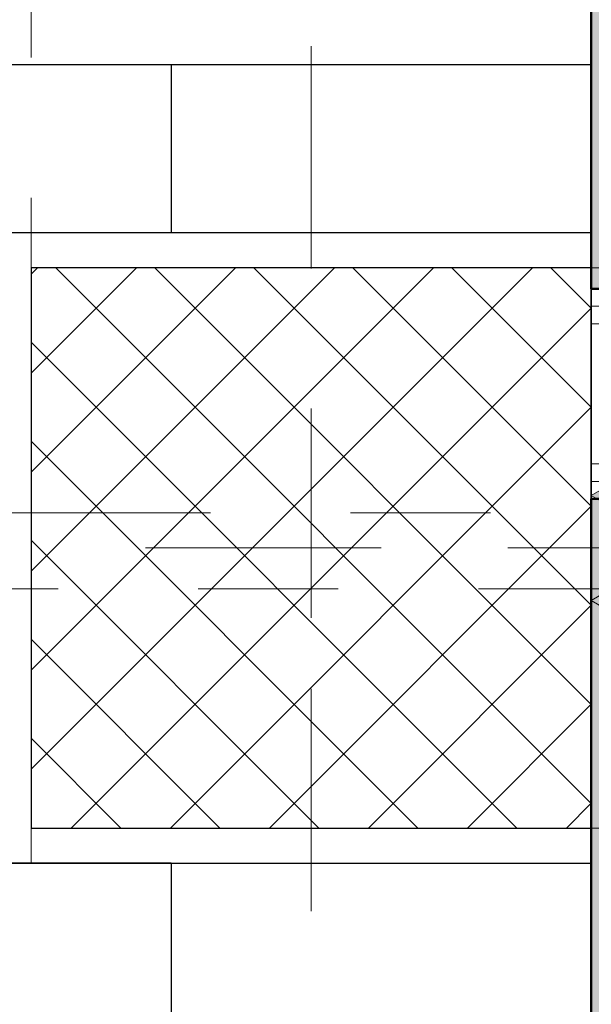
# Model space of a CAD drawing. Header units: metres. Extents: x -180 to 4, y -49 to 6.
# Tile 89 of 256: x -175.629 to -175.221, y -12.023 to -11.32. Entities that reach past the tile are written whole.
import ezdxf

# ---------------------------------------------------------------- set-up
doc = ezdxf.new("R2010")
doc.units = ezdxf.units.M
doc.header["$LTSCALE"] = 0.05
doc.header["$PDMODE"] = 1
doc.header["$PDSIZE"] = -2
for name, pattern in [('ISO-10 Strichpunktlinie', [4.699, 3.048, -0.762, 0.127, -0.762]), ('Linienart-20', [2.116531, 1.058062, -1.058469]), ('Linienart-53', [5.291531, 3.175, -1.058062, 0.352704, -0.705764])]:
    doc.linetypes.add(name, pattern=pattern)
doc.layers.get('0').update_dxf_attribs({"lineweight": 25})
for name, color, linetype, lineweight, true_color in [('00 -Bauelemente -Dämmung innen', 7, 'Continuous', 9, 0xff7fe6), ('00 -Bauelemente -Gipskarton', 7, 'Continuous', 9, 0xff7fe6), ('30 -33 Aussenwände- 3 Aussenstützen', 7, 'Continuous', 50, 0x0000dd), ('30 -33 Aussenwände- 7 Fassade_ Elemente', 7, 'Continuous', 9, 0x00aacc), ('30 -34 Innenwände- 2 nichttragend', 7, 'Continuous', 18, 0xff7fe6), ('30 -35 Decken- 1 Konstruktion-Träger- Stahlbeton', 7, 'Continuous', 13, 0x33aa00), ('70 -72 Beschriftung- 1 Beschriftung allgemein', 7, 'Continuous', 9, 0xff6633), ('70 -72 Beschriftung- 2 Beschriftung Bauteile', 7, 'Continuous', 9, 0x9999ff), ('70 -72 Beschriftung- 7 Detailverweise Linie', 7, 'Continuous', 9, 0x00dd00), ('70 -75 Raumstempel- 1 Raumstempel', 1, 'Continuous', 50, 0xff0000), ('70 -76 Bemaßung- 2 Allgemein', 7, 'Continuous', 5, 0x6666cc)]:
    doc.layers.add(name, color=color, linetype=linetype, lineweight=lineweight, true_color=true_color)
doc.layers.add('70 -71 Achsen- 1 Gebäudeachsen', color=7, linetype='Linienart-53', lineweight=18)
doc.layers.add('Keine', color=7, linetype='Continuous', lineweight=9)
doc.styles.add('Arial', font='arial.ttf')
doc.dimstyles.new('k+k 1_50', dxfattribs={"dimtxt": 0.100689, "dimasz": 0.05302, "dimexe": 0.05, "dimexo": 0.15, "dimgap": 0.01, "dimtad": 1, "dimdec": 3, "dimtxsty": 'Arial', "dimblk": 'VW_SLASH', "dimblk1": 'VW_SLASH', "dimblk2": 'VW_SLASH', "dimcen": 0, "dimdle": 0.05, "dimadec": 3, "dimazin": 0, "dimtfac": 0.75, "dimtdec": 3, "dimtix": 1, "dimtmove": 0, "dimatfit": 0, "dimldrblk": 'VW_SLASH-1', "dimfxl": 0.125, "dimfxlon": 1, "dimfrac": 2, "dimtolj": 1, "dimarcsym": 0})
doc.dimstyles.new('k+k_klein', dxfattribs={"dimtxt": 0.100689, "dimasz": 0.05302, "dimexe": 0.05, "dimexo": 0.15, "dimgap": 0.005, "dimtad": 1, "dimdec": 3, "dimtxsty": 'Arial', "dimblk": 'VW_SLASH-2', "dimblk1": 'VW_SLASH-2', "dimblk2": 'VW_SLASH-2', "dimcen": 0, "dimdle": 0.025, "dimadec": 3, "dimazin": 0, "dimtfac": 0.75, "dimtdec": 3, "dimtix": 1, "dimtmove": 0, "dimatfit": 0, "dimldrblk": 'VW_FILLEDARROW', "dimfxl": 0.1, "dimfxlon": 1, "dimfrac": 2, "dimtolj": 1, "dimarcsym": 0})

# ---------------------------------------------------------------- blocks, each defined once
blk = doc.blocks.new('Gruppe-6190')
at = {"color": 255}
blk.add_wipeout([(-176.018, -11.69704), (-176.018, -19.94704), (-175.221, -19.94704), (-175.221, -11.69704)], dxfattribs=at).dxf.layer = '30 -33 Aussenwände- 7 Fassade_ Elemente'
at = {"layer": '30 -33 Aussenwände- 7 Fassade_ Elemente'}
for p, q in [((-175.421, -11.74704), (-175.421, -11.64704)), ((-175.471, -11.69704), (-175.371, -11.69704))]:
    blk.add_line(p, q, dxfattribs=at)
at = {"color": 255}
blk.add_wipeout([(-175.776, -11.92204), (-175.221, -11.92204), (-175.221, -19.72204), (-175.776, -19.72204), (-175.776, -19.87704), (-176.018, -19.87704), (-176.018, -11.76704), (-175.776, -11.76704)], dxfattribs=at).dxf.layer = '30 -33 Aussenwände- 7 Fassade_ Elemente'
at = {"layer": '30 -33 Aussenwände- 7 Fassade_ Elemente', "flags": 128}
blk.add_lwpolyline([(-175.776, -11.92204), (-175.221, -11.92204), (-175.221, -19.72204), (-175.776, -19.72204), (-175.776, -19.87704), (-176.018, -19.87704), (-176.018, -11.76704), (-175.776, -11.76704)], close=True, dxfattribs=at)
at = {"color": 255, "lineweight": 25}
blk.add_wipeout([(-175.221, -11.92204), (-175.221, -12.04204), (-175.521, -12.04204), (-175.521, -11.92204)], dxfattribs=at).dxf.layer = '30 -33 Aussenwände- 7 Fassade_ Elemente'
at = {"layer": '30 -33 Aussenwände- 7 Fassade_ Elemente', "lineweight": 25, "flags": 128}
blk.add_lwpolyline([(-175.221, -11.92204), (-175.221, -12.04204), (-175.521, -12.04204), (-175.521, -11.92204)], close=True, dxfattribs=at)
at = {"color": 255, "lineweight": 25}
blk.add_wipeout([(-175.811, -12.08704), (-175.776, -12.08704), (-175.776, -12.04204), (-175.521, -12.04204), (-175.521, -11.92204), (-175.811, -11.92204)], dxfattribs=at).dxf.layer = '30 -33 Aussenwände- 7 Fassade_ Elemente'
at = {"layer": '30 -33 Aussenwände- 7 Fassade_ Elemente', "lineweight": 25, "flags": 128}
blk.add_lwpolyline([(-175.811, -12.08704), (-175.776, -12.08704), (-175.776, -12.04204), (-175.521, -12.04204), (-175.521, -11.92204), (-175.811, -11.92204)], close=True, dxfattribs=at)
blk = doc.blocks.new('Gruppe-6203')
at = {"color": 255, "linetype": 'Continuous', "lineweight": 9, "transparency": 33554687}
blk.add_wipeout([(-0.5725, 0.035), (-0.5725, -0.225), (0.5725, -0.225), (0.5725, 0.035)], dxfattribs=at).dxf.layer = '30 -33 Aussenwände- 7 Fassade_ Elemente'
at = {"layer": '30 -33 Aussenwände- 7 Fassade_ Elemente', "color": 7, "linetype": 'Continuous', "lineweight": 9, "transparency": 33554687, "flags": 128}
blk.add_lwpolyline([(-0.5725, 0.035), (-0.5725, -0.225), (0.5725, -0.225), (0.5725, 0.035)], dxfattribs=at)
blk = doc.blocks.new('Gruppe-6208')
at = {"layer": '30 -33 Aussenwände- 7 Fassade_ Elemente', "color": 7, "transparency": 33554687}
blk.add_blockref('Gruppe-6203', (0, 0), dxfattribs=at)
blk = doc.blocks.new('Fenster (2D)-262')
at = {"layer": '30 -33 Aussenwände- 7 Fassade_ Elemente', "color": 7, "transparency": 33554687}
blk.add_blockref('Gruppe-6208', (0, 0), dxfattribs=at)
at = {"layer": '30 -33 Aussenwände- 7 Fassade_ Elemente', "color": 0, "flags": 1}
for tag in ['instanceID', 'IFC_UUID']:
    blk.add_attdef(tag, (-175.876, -11.34204), '', height=0.00018, dxfattribs=at)
blk = doc.blocks.new('Gruppe-6240')
at = {"layer": '30 -33 Aussenwände- 7 Fassade_ Elemente', "rotation": 90}
blk.add_blockref('Fenster (2D)-262', (-175.651, -10.76954), dxfattribs=at)
at = {"color": 255}
blk.add_wipeout([(-176.018, -11.69704), (-176.018, -8.69704), (-175.221, -8.69704), (-175.221, -11.69704)], dxfattribs=at).dxf.layer = '30 -33 Aussenwände- 7 Fassade_ Elemente'
at = {"layer": '30 -33 Aussenwände- 7 Fassade_ Elemente'}
for p, q in [((-175.421, -11.64704), (-175.421, -11.74704)), ((-175.471, -11.69704), (-175.371, -11.69704))]:
    blk.add_line(p, q, dxfattribs=at)
at = {"color": 255}
blk.add_wipeout([(-175.776, -11.47204), (-175.221, -11.47204), (-175.221, -8.92204), (-175.776, -8.92204), (-175.776, -8.76704), (-176.018, -8.76704), (-176.018, -11.62704), (-175.776, -11.62704)], dxfattribs=at).dxf.layer = '30 -33 Aussenwände- 7 Fassade_ Elemente'
at = {"layer": '30 -33 Aussenwände- 7 Fassade_ Elemente', "flags": 128}
blk.add_lwpolyline([(-175.776, -11.47204), (-175.221, -11.47204), (-175.221, -8.92204), (-175.776, -8.92204), (-175.776, -8.76704), (-176.018, -8.76704), (-176.018, -11.62704), (-175.776, -11.62704)], close=True, dxfattribs=at)
at = {"color": 255, "lineweight": 25}
blk.add_wipeout([(-175.521, -11.47204), (-175.521, -11.35204), (-175.221, -11.35204), (-175.221, -11.47204)], dxfattribs=at).dxf.layer = '30 -33 Aussenwände- 7 Fassade_ Elemente'
at = {"layer": '30 -33 Aussenwände- 7 Fassade_ Elemente', "lineweight": 25, "flags": 128}
blk.add_lwpolyline([(-175.521, -11.47204), (-175.521, -11.35204), (-175.221, -11.35204), (-175.221, -11.47204)], close=True, dxfattribs=at)
at = {"color": 255, "lineweight": 25}
blk.add_wipeout([(-175.811, -11.30704), (-175.776, -11.30704), (-175.776, -11.35204), (-175.521, -11.35204), (-175.521, -11.47204), (-175.811, -11.47204)], dxfattribs=at).dxf.layer = '30 -33 Aussenwände- 7 Fassade_ Elemente'
at = {"layer": '30 -33 Aussenwände- 7 Fassade_ Elemente', "lineweight": 25, "flags": 128}
blk.add_lwpolyline([(-175.811, -11.30704), (-175.776, -11.30704), (-175.776, -11.35204), (-175.521, -11.35204), (-175.521, -11.47204), (-175.811, -11.47204)], close=True, dxfattribs=at)
blk = doc.blocks.new('Gruppe-9713')
at = {"layer": '30 -35 Decken- 1 Konstruktion-Träger- Stahlbeton', "color": 7, "linetype": 'Linienart-20', "lineweight": 13, "transparency": 33554687}
for p, q in [((-175.621, -11.89704), (-175.621, -30.99704)), ((-175.221, -11.89704), (-175.221, -30.99704))]:
    blk.add_line(p, q, dxfattribs=at)
at = {"layer": '30 -35 Decken- 1 Konstruktion-Träger- Stahlbeton', "color": 7, "linetype": 'Continuous', "lineweight": 35, "transparency": 33554687, "flags": 128}
blk.add_lwpolyline([(-175.221, -11.89704), (-175.621, -11.89704)], dxfattribs=at)
at = {"layer": '30 -35 Decken- 1 Konstruktion-Träger- Stahlbeton', "color": 0, "flags": 1}
for tag in ['instanceID', 'IFC_UUID']:
    blk.add_attdef(tag, (-175.621, -30.99704), '', height=0.00018, dxfattribs=at)
blk = doc.blocks.new('Gruppe-9729')
at = {"layer": '30 -35 Decken- 1 Konstruktion-Träger- Stahlbeton', "color": 7, "linetype": 'Linienart-20', "lineweight": 13, "transparency": 33554687}
for p, q in [((-175.621, -0.64704), (-175.621, -11.89704)), ((-175.221, -0.64704), (-175.221, -11.89704))]:
    blk.add_line(p, q, dxfattribs=at)
at = {"layer": '30 -35 Decken- 1 Konstruktion-Träger- Stahlbeton', "color": 7, "linetype": 'Continuous', "lineweight": 35, "transparency": 33554687, "flags": 128}
blk.add_lwpolyline([(-175.221, -11.89704), (-175.621, -11.89704)], dxfattribs=at)
at = {"layer": '30 -35 Decken- 1 Konstruktion-Träger- Stahlbeton', "color": 0, "flags": 1}
for tag in ['instanceID', 'IFC_UUID']:
    blk.add_attdef(tag, (-175.621, -11.89704), '', height=0.00018, dxfattribs=at)
blk = doc.blocks.new('Gruppe-9736')
at = {"layer": '30 -35 Decken- 1 Konstruktion-Träger- Stahlbeton', "color": 7, "linetype": 'Linienart-20', "lineweight": 13, "transparency": 33554687}
for p, q in [((-175.221, -11.49704), (-160.421, -11.49704)), ((-175.221, -11.89704), (-160.421, -11.89704))]:
    blk.add_line(p, q, dxfattribs=at)
at = {"layer": '30 -35 Decken- 1 Konstruktion-Träger- Stahlbeton', "color": 7, "linetype": 'Continuous', "lineweight": 35, "transparency": 33554687, "flags": 128}
blk.add_lwpolyline([(-175.221, -11.49704), (-175.221, -11.89704)], dxfattribs=at)
at = {"layer": '30 -35 Decken- 1 Konstruktion-Träger- Stahlbeton', "color": 0, "flags": 1}
for tag in ['instanceID', 'IFC_UUID']:
    blk.add_attdef(tag, (-175.221, -11.89704), '', height=0.00018, dxfattribs=at)
blk = doc.blocks.new('Gruppe-11201')
at = {"layer": '30 -33 Aussenwände- 3 Aussenstützen', "linetype": 'Continuous', "lineweight": 9, "transparency": 33554687}
for p, q in [((-175.421, -11.64704), (-175.421, -11.74704)), ((-175.471, -11.69704), (-175.371, -11.69704))]:
    blk.add_line(p, q, dxfattribs=at)
blk = doc.blocks.new('Gruppe-11202')
at = {"color": 255, "lineweight": 25, "transparency": 33554687}
blk.add_wipeout([(-175.221, -11.49704), (-175.621, -11.49704), (-175.621, -11.89704), (-175.221, -11.89704)], dxfattribs=at).dxf.layer = '30 -33 Aussenwände- 3 Aussenstützen'
at = {"layer": '30 -33 Aussenwände- 3 Aussenstützen', "linetype": 'Continuous', "lineweight": 9, "transparency": 33554687}
h = blk.add_hatch(dxfattribs=at)
h.set_pattern_fill('Beton 1mm SRF', style=0, pattern_type=2)
h.set_pattern_definition([(45, (0, 0), (0.03535534, -0.03535534), []), (-45, (0, 0), (0.03535534, 0.03535534), [])])
h.paths.add_polyline_path([(-175.221, -11.49704), (-175.621, -11.49704), (-175.621, -11.89704), (-175.221, -11.89704)])
at = {"layer": '30 -33 Aussenwände- 3 Aussenstützen', "lineweight": 25, "transparency": 33554687, "flags": 128}
blk.add_lwpolyline([(-175.221, -11.49704), (-175.621, -11.49704), (-175.621, -11.89704), (-175.221, -11.89704)], close=True, dxfattribs=at)
at = {"layer": '30 -33 Aussenwände- 3 Aussenstützen', "transparency": 33554687}
blk.add_blockref('Gruppe-11201', (0, 0), dxfattribs=at)
blk = doc.blocks.new('Gruppe-11203')
at = {"layer": '30 -33 Aussenwände- 3 Aussenstützen', "color": 7}
blk.add_blockref('Gruppe-11202', (0, 0), dxfattribs=at)
at = {"layer": '30 -33 Aussenwände- 3 Aussenstützen', "color": 0, "flags": 1}
for tag in ['instanceID', 'IFC_UUID']:
    blk.add_attdef(tag, (-175.621, -11.89704), '', height=0.00018, dxfattribs=at)
blk = doc.blocks.new('Gruppe-11608')
at = {"color": 255, "lineweight": 25}
blk.add_wipeout([(-175.776, -12.08704), (-175.811, -12.08704), (-175.811, -11.92204), (-175.521, -11.92204), (-175.521, -12.04204), (-175.776, -12.04204)], dxfattribs=at).dxf.layer = '30 -33 Aussenwände- 7 Fassade_ Elemente'
at = {"layer": '30 -33 Aussenwände- 7 Fassade_ Elemente', "lineweight": 25, "flags": 128}
blk.add_lwpolyline([(-175.776, -12.08704), (-175.811, -12.08704), (-175.811, -11.92204), (-175.521, -11.92204), (-175.521, -12.04204), (-175.776, -12.04204)], close=True, dxfattribs=at)
blk = doc.blocks.new('_01-OG1_Tragwerk (2D)')
at = {"layer": '30 -33 Aussenwände- 7 Fassade_ Elemente', "color": 7}
blk.add_blockref('Gruppe-6190', (0, 0), dxfattribs=at)
blk.add_blockref('Gruppe-6240', (0, 0), dxfattribs=at)
at = {"layer": '30 -35 Decken- 1 Konstruktion-Träger- Stahlbeton'}
blk.add_blockref('Gruppe-9713', (0, 0), dxfattribs=at)
at = {"layer": '00 -Bauelemente -Gipskarton', "transparency": 33554687}
blk.add_line((-169.736, -11.51204), (-175.221, -11.51204), dxfattribs=at)
at = {"layer": '30 -34 Innenwände- 2 nichttragend', "transparency": 33554687}
blk.add_line((-169.736, -11.51204), (-175.221, -11.51204), dxfattribs=at)
at = {"layer": '30 -33 Aussenwände- 7 Fassade_ Elemente', "color": 7}
blk.add_blockref('Gruppe-11608', (0, 0), dxfattribs=at)
at = {"color": 255, "lineweight": 5, "transparency": 33554687}
for points, layer in [([(-175.221, -11.63704), (-169.861, -11.63704), (-169.761, -11.53704), (-175.221, -11.53704)], '00 -Bauelemente -Dämmung innen'), ([(-175.221, -11.66204), (-169.886, -11.66204), (-169.8735, -11.64954), (-175.221, -11.64954)], '00 -Bauelemente -Gipskarton')]:
    blk.add_wipeout(points, dxfattribs=at).dxf.layer = layer
at = {"layer": '00 -Bauelemente -Dämmung innen', "transparency": 33554687}
blk.add_line((-169.861, -11.63704), (-175.221, -11.63704), dxfattribs=at)
at = {"layer": '00 -Bauelemente -Gipskarton', "transparency": 33554687}
for p, q in [((-169.861, -11.63704), (-175.221, -11.63704)), ((-169.8735, -11.64954), (-175.221, -11.64954)), ((-169.8735, -11.64954), (-175.221, -11.64954)), ((-169.886, -11.66204), (-175.221, -11.66204))]:
    blk.add_line(p, q, dxfattribs=at)
at = {"layer": '30 -34 Innenwände- 2 nichttragend', "transparency": 33554687}
blk.add_line((-169.886, -11.66204), (-175.221, -11.66204), dxfattribs=at)
at = {"color": 255, "lineweight": 5, "transparency": 33554687}
blk.add_wipeout([(-175.221, -11.53704), (-169.761, -11.53704), (-169.7485, -11.52454), (-175.221, -11.52454)], dxfattribs=at).dxf.layer = '00 -Bauelemente -Gipskarton'
at = {"layer": '00 -Bauelemente -Dämmung innen', "transparency": 33554687}
blk.add_line((-169.761, -11.53704), (-175.221, -11.53704), dxfattribs=at)
at = {"layer": '00 -Bauelemente -Gipskarton', "transparency": 33554687}
for p, q in [((-169.7485, -11.52454), (-175.221, -11.52454)), ((-169.7485, -11.52454), (-175.221, -11.52454)), ((-169.761, -11.53704), (-175.221, -11.53704))]:
    blk.add_line(p, q, dxfattribs=at)
at = {"layer": '30 -34 Innenwände- 2 nichttragend', "transparency": 33554687}
blk.add_line((-175.221, -11.51204), (-175.221, -11.66204), dxfattribs=at)
at = {"layer": '30 -35 Decken- 1 Konstruktion-Träger- Stahlbeton'}
for name in ['Gruppe-9729', 'Gruppe-9736']:
    blk.add_blockref(name, (0, 0), dxfattribs=at)
at = {"layer": '30 -33 Aussenwände- 3 Aussenstützen'}
blk.add_blockref('Gruppe-11203', (0, 0), dxfattribs=at)
blk = doc.blocks.new('_OG1_2D (2D)')
at = {"layer": '70 -75 Raumstempel- 1 Raumstempel', "linetype": 'Continuous', "lineweight": 0, "true_color": 0xff0000}
for points in [[(-175.22099996, -8.88204198), (-168.02099996, -8.88204198), (-168.02099996, -8.89704198), (-167.89599996, -8.89704198), (-167.89599996, -11.49704198), (-168.02099996, -11.49704198), (-168.02099996, -11.89704198), (-168.00599996, -11.89704198), (-168.00599996, -19.74704198), (-168.02099996, -19.74704198), (-168.02099996, -19.99704198), (-169.73599996, -19.99704198), (-169.73599996, -11.51204198), (-175.22099996, -11.51204198)], [(-175.22099996, -11.66204198), (-169.88599996, -11.66204198), (-169.88599996, -15.74704198), (-175.22099996, -15.74704198)]]:
    blk.add_hatch(color=1, dxfattribs=at).paths.add_polyline_path(points)
at = {"layer": '70 -72 Beschriftung- 7 Detailverweise Linie', "linetype": 'ISO-10 Strichpunktlinie', "flags": 128}
for points in [[(-176.14966208, -11.67204198), (-176.14966208, -8.74446926), (-175.12966208, -8.74446926), (-175.12966208, -11.67204198)], [(-176.14966208, -19.92628269), (-176.14966208, -11.72628269), (-175.12966208, -11.72628269), (-175.12966208, -19.92628269)]]:
    blk.add_lwpolyline(points, close=True, dxfattribs=at)
at = {"layer": '70 -75 Raumstempel- 1 Raumstempel', "flags": 128}
for points in [[(-175.22099996, -8.88204198), (-168.02099996, -8.88204198), (-168.02099996, -8.89704198), (-167.89599996, -8.89704198), (-167.89599996, -11.49704198), (-168.02099996, -11.49704198), (-168.02099996, -11.89704198), (-168.00599996, -11.89704198), (-168.00599996, -19.74704198), (-168.02099996, -19.74704198), (-168.02099996, -19.99704198), (-169.73599996, -19.99704198), (-169.73599996, -11.51204198), (-175.22099996, -11.51204198)], [(-175.22099996, -11.66204198), (-169.88599996, -11.66204198), (-169.88599996, -15.74704198), (-175.22099996, -15.74704198)]]:
    blk.add_lwpolyline(points, close=True, dxfattribs=at)
blk = doc.blocks.new('VW_SLASH')
at = {"color": 0, "linetype": 'ByBlock', "lineweight": -2, "transparency": 16777216}
blk.add_line((0.943, 0), (-1, 0), dxfattribs=at)
at = {"color": 0, "lineweight": 20, "transparency": 16777216, "flags": 128}
blk.add_lwpolyline([(0.5, 0.5), (-0.5, -0.5)], dxfattribs=at)
blk = doc.blocks.new('*D16279')
at = {"layer": '70 -76 Bemaßung- 2 Allgemein', "color": 0, "lineweight": -2}
for p, q in [((-176.643, -8.88204), (-176.818, -8.88204)), ((-176.768, -11.45902), (-176.768, -8.93506)), ((-176.643, -11.51204), (-176.818, -11.51204))]:
    blk.add_line(p, q, dxfattribs=at)
at = {"layer": 'Defpoints', "color": 0}
for p in [(-176.768, -8.88204), (-175.221, -8.88204), (-175.221, -11.51204)]:
    blk.add_point(p, dxfattribs=at)
at = {"layer": '70 -76 Bemaßung- 2 Allgemein', "color": 0, "lineweight": -2, "xscale": 0.05302001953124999, "yscale": 0.05302001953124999, "zscale": 0.05302001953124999}
for p, rotation in [((-176.768, -8.88204), 90), ((-176.768, -11.51204), 270)]:
    blk.add_blockref('VW_SLASH', p, dxfattribs=dict(at, rotation=rotation))
at = {"layer": '70 -76 Bemaßung- 2 Allgemein', "color": 0, "insert": (-176.83846, -10.19704), "char_height": 0.100689, "attachment_point": 5, "rotation": 90, "style": 'Arial'}
blk.add_mtext('\\A1;2,63', dxfattribs=at)
blk = doc.blocks.new('VW_SLASH-1')
at = {"color": 0, "linetype": 'ByBlock', "lineweight": -2, "transparency": 16777216}
blk.add_line((0.943, 0), (-1, 0), dxfattribs=at)
at = {"color": 0, "lineweight": 5, "transparency": 16777216, "flags": 128}
blk.add_lwpolyline([(0.5, 0.5), (-0.5, -0.5)], dxfattribs=at)
blk = doc.blocks.new('*D16280')
at = {"layer": '70 -76 Bemaßung- 2 Allgemein', "color": 0, "lineweight": -2}
for p, q in [((-176.768, -11.45902), (-176.768, -11.406)), ((-176.643, -11.51204), (-176.818, -11.51204)), ((-176.768, -11.66204), (-176.768, -11.51204)), ((-176.643, -11.66204), (-176.818, -11.66204)), ((-176.768, -11.71506), (-176.768, -11.76808))]:
    blk.add_line(p, q, dxfattribs=at)
at = {"layer": 'Defpoints', "color": 0}
for p in [(-176.768, -11.51204), (-175.221, -11.51204), (-175.221, -11.66204)]:
    blk.add_point(p, dxfattribs=at)
at = {"layer": '70 -76 Bemaßung- 2 Allgemein', "color": 0, "lineweight": -2, "xscale": 0.05302001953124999, "yscale": 0.05302001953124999, "zscale": 0.05302001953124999}
for p, rotation in [((-176.768, -11.51204), 270), ((-176.768, -11.66204), 90)]:
    blk.add_blockref('VW_SLASH', p, dxfattribs=dict(at, rotation=rotation))
at = {"layer": '70 -76 Bemaßung- 2 Allgemein', "color": 0, "insert": (-176.8844, -11.58704), "char_height": 0.100689, "attachment_point": 5, "rotation": 90, "style": 'Arial'}
blk.add_mtext('\\A1;15', dxfattribs=at)
blk = doc.blocks.new('*D16281')
at = {"layer": '70 -76 Bemaßung- 2 Allgemein', "color": 0, "lineweight": -2}
for p, q in [((-176.643, -11.66204), (-176.818, -11.66204)), ((-176.768, -15.69402), (-176.768, -11.71506)), ((-176.643, -15.74704), (-176.818, -15.74704))]:
    blk.add_line(p, q, dxfattribs=at)
at = {"layer": 'Defpoints', "color": 0}
for p in [(-176.768, -11.66204), (-175.221, -11.66204), (-175.221, -15.74704)]:
    blk.add_point(p, dxfattribs=at)
at = {"layer": '70 -76 Bemaßung- 2 Allgemein', "color": 0, "lineweight": -2, "xscale": 0.05302001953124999, "yscale": 0.05302001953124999, "zscale": 0.05302001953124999}
for p, rotation in [((-176.768, -11.66204), 90), ((-176.768, -15.74704), 270)]:
    blk.add_blockref('VW_SLASH', p, dxfattribs=dict(at, rotation=rotation))
at = {"layer": '70 -76 Bemaßung- 2 Allgemein', "color": 0, "insert": (-176.85519, -13.70454), "char_height": 0.1006887, "attachment_point": 5, "rotation": 90, "style": 'Arial'}
blk.add_mtext('\\A1;4,08\\S5^ ;', dxfattribs=at)
blk = doc.blocks.new('VW_SLASH-2')
at = {"color": 0, "linetype": 'ByBlock', "lineweight": -2, "transparency": 16777216}
blk.add_line((0.472, 0), (-1, 0), dxfattribs=at)
at = {"color": 0, "lineweight": 5, "transparency": 16777216, "flags": 128}
blk.add_lwpolyline([(0.5, 0.5), (-0.5, -0.5)], dxfattribs=at)
blk = doc.blocks.new('*D16973')
at = {"layer": '70 -76 Bemaßung- 2 Allgemein', "color": 0, "lineweight": -2}
for p, q in [((-177.668, -8.98204), (-177.818, -8.98204)), ((-177.768, -11.35902), (-177.768, -9.03506)), ((-177.668, -11.41204), (-177.818, -11.41204))]:
    blk.add_line(p, q, dxfattribs=at)
at = {"layer": 'Defpoints', "color": 0}
for p in [(-177.768, -8.98204), (-175.521, -8.98204), (-175.521, -11.41204)]:
    blk.add_point(p, dxfattribs=at)
at = {"layer": '70 -76 Bemaßung- 2 Allgemein', "color": 0, "lineweight": -2, "xscale": 0.05302001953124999, "yscale": 0.05302001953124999, "zscale": 0.05302001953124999}
for p, rotation in [((-177.768, -8.98204), 90), ((-177.768, -11.41204), 270)]:
    blk.add_blockref('VW_SLASH-2', p, dxfattribs=dict(at, rotation=rotation))
at = {"layer": '70 -76 Bemaßung- 2 Allgemein', "color": 0, "insert": (-177.83846, -10.19704), "char_height": 0.100689, "attachment_point": 5, "rotation": 90, "style": 'Arial'}
blk.add_mtext('\\A1;2,43', dxfattribs=at)
blk = doc.blocks.new('VW_FILLEDARROW')
at = {"linetype": 'Continuous', "lineweight": 0, "transparency": 16777216}
blk.add_hatch(color=0, dxfattribs=at).paths.add_polyline_path([(-2.829, 0.758), (0, 0), (-2.829, -0.758)])
at = {"color": 0, "lineweight": 5, "transparency": 16777216, "flags": 128}
blk.add_lwpolyline([(-2.829, 0.758), (0, 0), (-2.829, -0.758)], close=True, dxfattribs=at)
blk = doc.blocks.new('*D16974')
at = {"layer": '70 -76 Bemaßung- 2 Allgemein', "color": 0, "lineweight": -2}
for p, q in [((-177.768, -11.35902), (-177.768, -11.306)), ((-177.668, -11.41204), (-177.818, -11.41204)), ((-177.768, -11.62704), (-177.768, -11.41204)), ((-177.668, -11.62704), (-177.818, -11.62704)), ((-177.768, -11.68006), (-177.768, -11.73308))]:
    blk.add_line(p, q, dxfattribs=at)
at = {"layer": 'Defpoints', "color": 0}
for p in [(-177.768, -11.41204), (-175.521, -11.41204), (-176.018, -11.62704)]:
    blk.add_point(p, dxfattribs=at)
at = {"layer": '70 -76 Bemaßung- 2 Allgemein', "color": 0, "lineweight": -2, "xscale": 0.05302001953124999, "yscale": 0.05302001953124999, "zscale": 0.05302001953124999}
for p, rotation in [((-177.768, -11.41204), 270), ((-177.768, -11.62704), 90)]:
    blk.add_blockref('VW_SLASH-2', p, dxfattribs=dict(at, rotation=rotation))
at = {"layer": '70 -76 Bemaßung- 2 Allgemein', "color": 0, "insert": (-177.85896, -11.30307), "char_height": 0.1006887, "attachment_point": 5, "rotation": 90, "style": 'Arial'}
blk.add_mtext('\\A1;21\\S5^ ;', dxfattribs=at)
blk = doc.blocks.new('*D16977')
at = {"layer": '70 -76 Bemaßung- 2 Allgemein', "color": 0, "lineweight": -2}
for p, q in [((-177.768, -11.71402), (-177.768, -11.661)), ((-177.668, -11.76704), (-177.818, -11.76704)), ((-177.768, -11.98204), (-177.768, -11.76704)), ((-177.668, -11.98204), (-177.818, -11.98204)), ((-177.768, -12.03506), (-177.768, -12.08808))]:
    blk.add_line(p, q, dxfattribs=at)
at = {"layer": 'Defpoints', "color": 0}
for p in [(-177.768, -11.76704), (-176.018, -11.76704), (-175.521, -11.98204)]:
    blk.add_point(p, dxfattribs=at)
at = {"layer": '70 -76 Bemaßung- 2 Allgemein', "color": 0, "lineweight": -2, "xscale": 0.05302001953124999, "yscale": 0.05302001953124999, "zscale": 0.05302001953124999}
for p, rotation in [((-177.768, -11.76704), 270), ((-177.768, -11.98204), 90)]:
    blk.add_blockref('VW_SLASH-2', p, dxfattribs=dict(at, rotation=rotation))
at = {"layer": '70 -76 Bemaßung- 2 Allgemein', "color": 0, "insert": (-177.85896, -12.09101), "char_height": 0.1006887, "attachment_point": 5, "rotation": 90, "style": 'Arial'}
blk.add_mtext('\\A1;21\\S5^ ;', dxfattribs=at)
blk = doc.blocks.new('*D16978')
at = {"layer": '70 -76 Bemaßung- 2 Allgemein', "color": 0, "lineweight": -2}
for p, q in [((-177.668, -11.98204), (-177.818, -11.98204)), ((-177.768, -14.48902), (-177.768, -12.03506)), ((-177.668, -14.54204), (-177.818, -14.54204))]:
    blk.add_line(p, q, dxfattribs=at)
at = {"layer": 'Defpoints', "color": 0}
for p in [(-177.768, -11.98204), (-175.521, -11.98204), (-175.521, -14.54204)]:
    blk.add_point(p, dxfattribs=at)
at = {"layer": '70 -76 Bemaßung- 2 Allgemein', "color": 0, "lineweight": -2, "xscale": 0.05302001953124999, "yscale": 0.05302001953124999, "zscale": 0.05302001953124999}
for p, rotation in [((-177.768, -11.98204), 90), ((-177.768, -14.54204), 270)]:
    blk.add_blockref('VW_SLASH-2', p, dxfattribs=dict(at, rotation=rotation))
at = {"layer": '70 -76 Bemaßung- 2 Allgemein', "color": 0, "insert": (-177.83846, -13.26204), "char_height": 0.100689, "attachment_point": 5, "rotation": 90, "style": 'Arial'}
blk.add_mtext('\\A1;2,56', dxfattribs=at)
blk = doc.blocks.new('*D17007')
at = {"layer": '70 -76 Bemaßung- 2 Allgemein', "color": 0, "lineweight": -2}
for p, q in [((-177.168, -8.89704), (-177.318, -8.89704)), ((-177.268, -11.44402), (-177.268, -8.95006)), ((-177.168, -11.49704), (-177.318, -11.49704))]:
    blk.add_line(p, q, dxfattribs=at)
at = {"layer": 'Defpoints', "color": 0}
for p in [(-177.268, -8.89704), (-175.621, -8.89704), (-175.221, -11.49704)]:
    blk.add_point(p, dxfattribs=at)
at = {"layer": '70 -76 Bemaßung- 2 Allgemein', "color": 0, "lineweight": -2, "xscale": 0.05302001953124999, "yscale": 0.05302001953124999, "zscale": 0.05302001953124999}
for p, rotation in [((-177.268, -8.89704), 90), ((-177.268, -11.49704), 270)]:
    blk.add_blockref('VW_SLASH-2', p, dxfattribs=dict(at, rotation=rotation))
at = {"layer": '70 -76 Bemaßung- 2 Allgemein', "color": 0, "insert": (-177.33846, -10.19704), "char_height": 0.100689, "attachment_point": 5, "rotation": 90, "style": 'Arial'}
blk.add_mtext('\\A1;2,60', dxfattribs=at)
blk = doc.blocks.new('*D17008')
at = {"layer": '70 -76 Bemaßung- 2 Allgemein', "color": 0, "lineweight": -2}
for p, q in [((-177.168, -11.49704), (-177.318, -11.49704)), ((-177.268, -11.64402), (-177.268, -11.55006)), ((-177.168, -11.69704), (-177.318, -11.69704))]:
    blk.add_line(p, q, dxfattribs=at)
at = {"layer": 'Defpoints', "color": 0}
for p in [(-177.268, -11.49704), (-175.221, -11.49704), (-175.421, -11.69704)]:
    blk.add_point(p, dxfattribs=at)
at = {"layer": '70 -76 Bemaßung- 2 Allgemein', "color": 0, "lineweight": -2, "xscale": 0.05302001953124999, "yscale": 0.05302001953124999, "zscale": 0.05302001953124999}
for p, rotation in [((-177.268, -11.49704), 90), ((-177.268, -11.69704), 270)]:
    blk.add_blockref('VW_SLASH-2', p, dxfattribs=dict(at, rotation=rotation))
at = {"layer": '70 -76 Bemaßung- 2 Allgemein', "color": 0, "insert": (-177.3244, -11.59704), "char_height": 0.100689, "attachment_point": 5, "rotation": 90, "style": 'Arial'}
blk.add_mtext('\\A1;20', dxfattribs=at)
blk = doc.blocks.new('*D17009')
at = {"layer": '70 -76 Bemaßung- 2 Allgemein', "color": 0, "lineweight": -2}
for p, q in [((-177.168, -11.69704), (-177.318, -11.69704)), ((-177.268, -11.84402), (-177.268, -11.75006)), ((-177.168, -11.89704), (-177.318, -11.89704))]:
    blk.add_line(p, q, dxfattribs=at)
at = {"layer": 'Defpoints', "color": 0}
for p in [(-177.268, -11.69704), (-175.421, -11.69704), (-175.221, -11.89704)]:
    blk.add_point(p, dxfattribs=at)
at = {"layer": '70 -76 Bemaßung- 2 Allgemein', "color": 0, "lineweight": -2, "xscale": 0.05302001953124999, "yscale": 0.05302001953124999, "zscale": 0.05302001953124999}
for p, rotation in [((-177.268, -11.69704), 90), ((-177.268, -11.89704), 270)]:
    blk.add_blockref('VW_SLASH-2', p, dxfattribs=dict(at, rotation=rotation))
at = {"layer": '70 -76 Bemaßung- 2 Allgemein', "color": 0, "insert": (-177.3244, -11.79704), "char_height": 0.100689, "attachment_point": 5, "rotation": 90, "style": 'Arial'}
blk.add_mtext('\\A1;20', dxfattribs=at)
blk = doc.blocks.new('*D17010')
at = {"layer": '70 -76 Bemaßung- 2 Allgemein', "color": 0, "lineweight": -2}
for p, q in [((-177.168, -11.89704), (-177.318, -11.89704)), ((-177.268, -19.69402), (-177.268, -11.95006)), ((-177.168, -19.74704), (-177.318, -19.74704))]:
    blk.add_line(p, q, dxfattribs=at)
at = {"layer": 'Defpoints', "color": 0}
for p in [(-177.268, -11.89704), (-175.221, -11.89704), (-175.221, -19.74704)]:
    blk.add_point(p, dxfattribs=at)
at = {"layer": '70 -76 Bemaßung- 2 Allgemein', "color": 0, "lineweight": -2, "xscale": 0.05302001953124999, "yscale": 0.05302001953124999, "zscale": 0.05302001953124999}
for p, rotation in [((-177.268, -11.89704), 90), ((-177.268, -19.74704), 270)]:
    blk.add_blockref('VW_SLASH-2', p, dxfattribs=dict(at, rotation=rotation))
at = {"layer": '70 -76 Bemaßung- 2 Allgemein', "color": 0, "insert": (-177.33346, -15.82204), "char_height": 0.100689, "attachment_point": 5, "rotation": 90, "style": 'Arial'}
blk.add_mtext('\\A1;7,85', dxfattribs=at)
blk = doc.blocks.new('*D18813')
at = {"layer": '70 -76 Bemaßung- 2 Allgemein', "color": 0, "lineweight": -2}
for p, q in [((-175.221, -11.02204), (-175.221, -10.84704)), ((-169.886, -11.02204), (-169.886, -10.84704)), ((-169.93902, -10.89704), (-175.16798, -10.89704))]:
    blk.add_line(p, q, dxfattribs=at)
at = {"layer": 'Defpoints', "color": 0}
for p in [(-175.221, -10.89704), (-175.221, -11.49704), (-169.886, -11.66204)]:
    blk.add_point(p, dxfattribs=at)
at = {"layer": '70 -76 Bemaßung- 2 Allgemein', "color": 0, "lineweight": -2, "xscale": 0.05302001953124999, "yscale": 0.05302001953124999, "zscale": 0.05302001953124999, "rotation": 180}
blk.add_blockref('VW_SLASH', (-175.221, -10.89704), dxfattribs=at)
at = {"layer": '70 -76 Bemaßung- 2 Allgemein', "color": 0, "lineweight": -2, "xscale": 0.05302001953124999, "yscale": 0.05302001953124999, "zscale": 0.05302001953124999}
blk.add_blockref('VW_SLASH', (-169.886, -10.89704), dxfattribs=at)
at = {"layer": '70 -76 Bemaßung- 2 Allgemein', "color": 0, "insert": (-173.62222, -10.80608), "char_height": 0.1006887, "attachment_point": 5, "style": 'Arial'}
blk.add_mtext('\\A1;5,33\\S5^ ;', dxfattribs=at)
blk = doc.blocks.new('*D20303')
at = {"layer": '70 -76 Bemaßung- 2 Allgemein', "color": 0, "lineweight": -2}
for p, q in [((-175.071, -11.89704), (-174.971, -11.89704)), ((-175.021, -12.08902), (-175.021, -11.95006)), ((-175.071, -12.14204), (-174.971, -12.14204))]:
    blk.add_line(p, q, dxfattribs=at)
at = {"layer": 'Defpoints', "color": 0}
for p in [(-175.221, -11.89704), (-175.021, -11.89704), (-175.221, -12.14204)]:
    blk.add_point(p, dxfattribs=at)
at = {"layer": '70 -76 Bemaßung- 2 Allgemein', "color": 0, "lineweight": -2, "xscale": 0.05302001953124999, "yscale": 0.05302001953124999, "zscale": 0.05302001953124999}
for p, rotation in [((-175.021, -11.89704), 90), ((-175.021, -12.14204), 270)]:
    blk.add_blockref('VW_SLASH', p, dxfattribs=dict(at, rotation=rotation))
at = {"layer": '70 -76 Bemaßung- 2 Allgemein', "color": 0, "insert": (-175.09828, -12.01954), "char_height": 0.1006887, "attachment_point": 5, "rotation": 90, "style": 'Arial'}
blk.add_mtext('\\A1;24\\S5^ ;', dxfattribs=at)
blk = doc.blocks.new('Gruppe-16691')
at = {"layer": '70 -72 Beschriftung- 2 Beschriftung Bauteile', "linetype": 'Continuous', "lineweight": 0}
for points in [[(-175.15605, -11.69704), (-175.221, -11.65954), (-175.15605, -11.62204)], [(-175.15605, -11.77204), (-175.221, -11.73454), (-175.15605, -11.69704)]]:
    blk.add_hatch(color=254, dxfattribs=at).paths.add_polyline_path(points)
at = {"layer": '70 -72 Beschriftung- 2 Beschriftung Bauteile', "linetype": 'Continuous', "lineweight": 9, "flags": 128}
for points in [[(-175.15605, -11.69704), (-175.221, -11.65954), (-175.15605, -11.62204)], [(-175.15605, -11.77204), (-175.221, -11.73454), (-175.15605, -11.69704)]]:
    blk.add_lwpolyline(points, close=True, dxfattribs=at)
at = {"layer": '70 -72 Beschriftung- 2 Beschriftung Bauteile', "linetype": 'Continuous', "lineweight": 5}
blk.add_point((-175.221, -11.69704), dxfattribs=at)
blk = doc.blocks.new('_Achsen (3D)')
at = {"layer": '70 -71 Achsen- 1 Gebäudeachsen', "transparency": 33554687}
for p, q in [((-175.421, 3.79996), (-175.421, -46.17204)), ((-179.668, -11.69704), (3.826, -11.69704))]:
    blk.add_line(p, q, dxfattribs=at)
blk = doc.blocks.new('Gruppe-15238')
at = {"layer": '70 -76 Bemaßung- 2 Allgemein'}
for p1, p2, text, override, picture, middle in [((-175.221, -11.51204), (-175.221, -8.88204), '2,63', {"dimtxt": 0.100689, "dimgap": 0.01, "dimpost": '<>', "dimtxsty": 'Arial', "dimtmove": 2}, '*D16279', (-176.83846, -10.19704)), ((-175.221, -11.66204), (-175.221, -11.51204), '15', {"dimtxt": 0.100689, "dimgap": 0.01, "dimpost": '<>', "dimtxsty": 'Arial', "dimtix": 0, "dimtmove": 2}, '*D16280', (-176.8844, -11.58704)), ((-175.221, -15.74704), (-175.221, -11.66204), '4,08\\S5^ ;', {"dimtxt": 0.100689, "dimgap": 0.01, "dimpost": '<>', "dimtxsty": 'Arial', "dimtmove": 2}, '*D16281', (-176.85519, -13.70454))]:
    dim = blk.add_aligned_dim(p1=p1, p2=p2, distance=1.547, text=text, dimstyle='k+k 1_50', override=override, dxfattribs=at)
    dim.commit()
    dim.dimension.update_dxf_attribs({"geometry": picture, "text_midpoint": middle})
blk = doc.blocks.new('Gruppe-15271')
at = {"layer": '70 -76 Bemaßung- 2 Allgemein'}
for base, p1, p2, text, picture, middle in [((-177.76799996, -8.98204198), (-175.52099996, -11.41204198), (-175.52099996, -8.98204198), '2,43', '*D16973', (-177.8384635, -10.19704198)), ((-177.76799996, -11.98204198), (-175.52099996, -14.54204198), (-175.52099996, -11.98204198), '2,56', '*D16978', (-177.8384635, -13.26204198))]:
    dim = blk.add_linear_dim(base=base, p1=p1, p2=p2, angle=270, text=text, dimstyle='k+k_klein', override={"dimtxt": 0.100689, "dimgap": 0.01, "dimdec": 8, "dimpost": '<>', "dimtxsty": 'Arial', "dimtmove": 2}, dxfattribs=at)
    dim.commit()
    dim.dimension.update_dxf_attribs({"geometry": picture, "text_midpoint": middle})
for base, p1, p2, picture, middle in [((-177.76799996, -11.41204198), (-176.01799996, -11.62704198), (-175.52099996, -11.41204198), '*D16974', (-177.85896246, -11.30307465)), ((-177.76799996, -11.76704198), (-175.52099996, -11.98204198), (-176.01799996, -11.76704198), '*D16977', (-177.85896246, -12.09100932))]:
    dim = blk.add_linear_dim(base=base, p1=p1, p2=p2, angle=270, text='21\\S5^ ;', dimstyle='k+k_klein', override={"dimtxt": 0.100689, "dimgap": 0.01, "dimdec": 8, "dimpost": '<>', "dimtxsty": 'Arial', "dimtix": 0, "dimtmove": 2}, dxfattribs=at)
    dim.commit()
    dim.dimension.update_dxf_attribs({"geometry": picture, "text_midpoint": middle, "dimtype": 160})
blk = doc.blocks.new('Gruppe-15272')
at = {"layer": '70 -76 Bemaßung- 2 Allgemein'}
for base, p1, p2, text, override, picture, middle in [((-177.26799996, -8.89704198), (-175.22099996, -11.49704198), (-175.62099996, -8.89704198), '2,60', {"dimtxt": 0.100689, "dimgap": 0.01, "dimdec": 8, "dimpost": '<>', "dimtxsty": 'Arial', "dimtmove": 2}, '*D17007', (-177.3384635, -10.19704198)), ((-177.26799996, -11.49704198), (-175.42099996, -11.69704198), (-175.22099996, -11.49704198), '20', {"dimtxt": 0.100689, "dimgap": 0.005, "dimdec": 8, "dimpost": '<>', "dimtxsty": 'Arial', "dimtmove": 2}, '*D17008', (-177.32440152, -11.59704198)), ((-177.26799996, -11.69704198), (-175.22099996, -11.89704198), (-175.42099996, -11.69704198), '20', {"dimtxt": 0.100689, "dimgap": 0.005, "dimdec": 8, "dimpost": '<>', "dimtxsty": 'Arial', "dimtmove": 2}, '*D17009', (-177.32440152, -11.79704198)), ((-177.26799996, -11.89704198), (-175.22099996, -19.74704198), (-175.22099996, -11.89704198), '7,85', {"dimtxt": 0.100689, "dimgap": 0.005, "dimdec": 8, "dimpost": '<>', "dimtxsty": 'Arial', "dimtmove": 2}, '*D17010', (-177.3334635, -15.82204198))]:
    dim = blk.add_linear_dim(base=base, p1=p1, p2=p2, angle=270, text=text, dimstyle='k+k_klein', override=override, dxfattribs=at)
    dim.commit()
    dim.dimension.update_dxf_attribs({"geometry": picture, "text_midpoint": middle})
blk = doc.blocks.new('Gruppe-15561')
at = {"layer": '70 -76 Bemaßung- 2 Allgemein'}
dim = blk.add_linear_dim(base=(-175.221, -10.89704), p1=(-169.886, -11.66204), p2=(-175.221, -11.49704), text='5,33\\S5^ ;', dimstyle='k+k 1_50', override={"dimtxt": 0.100689, "dimgap": 0.01, "dimpost": '<>', "dimtxsty": 'Arial', "dimtmove": 2}, dxfattribs=at)
dim.commit()
dim.dimension.update_dxf_attribs({"geometry": '*D18813', "text_midpoint": (-173.62222, -10.80608), "dimtype": 160})
blk = doc.blocks.new('_OG1_2D Bemaßung_ Beschriftung (2D)')
at = {"layer": '70 -72 Beschriftung- 1 Beschriftung allgemein', "color": 7}
blk.add_blockref('Gruppe-16691', (0, 0), dxfattribs=at)
at = {"layer": '70 -76 Bemaßung- 2 Allgemein'}
for name in ['Gruppe-15271', 'Gruppe-15238', 'Gruppe-15272', 'Gruppe-15561']:
    blk.add_blockref(name, (0, 0), dxfattribs=at)
dim = blk.add_linear_dim(base=(-175.02099996, -11.89704198), p1=(-175.22099996, -12.14204198), p2=(-175.22099996, -11.89704198), angle=270, text='24\\S5^ ;', dimstyle='k+k 1_50', override={"dimtxt": 0.100689, "dimgap": 0.01, "dimdec": 8, "dimpost": '<>', "dimtxsty": 'Arial', "dimtmove": 2}, dxfattribs=at)
dim.commit()
dim.dimension.update_dxf_attribs({"geometry": '*D20303', "text_midpoint": (-175.09827677, -12.01954198)})

msp = doc.modelspace()

# ---------------------------------------------------------------- block references
at = {"layer": 'Keine', "color": 1}
msp.add_blockref('_01-OG1_Tragwerk (2D)', (0, 0), dxfattribs=at)

# ---------------------------------------------------------------- next in the draw order: block references
msp.add_blockref('_OG1_2D (2D)', (0, 0), dxfattribs=at)

# ---------------------------------------------------------------- next in the draw order: block references
msp.add_blockref('_OG1_2D Bemaßung_ Beschriftung (2D)', (0, 0), dxfattribs=at)

# ---------------------------------------------------------------- next in the draw order: block references
msp.add_blockref('_Achsen (3D)', (0, 0), dxfattribs=at)

doc.saveas('drawing.dxf')
